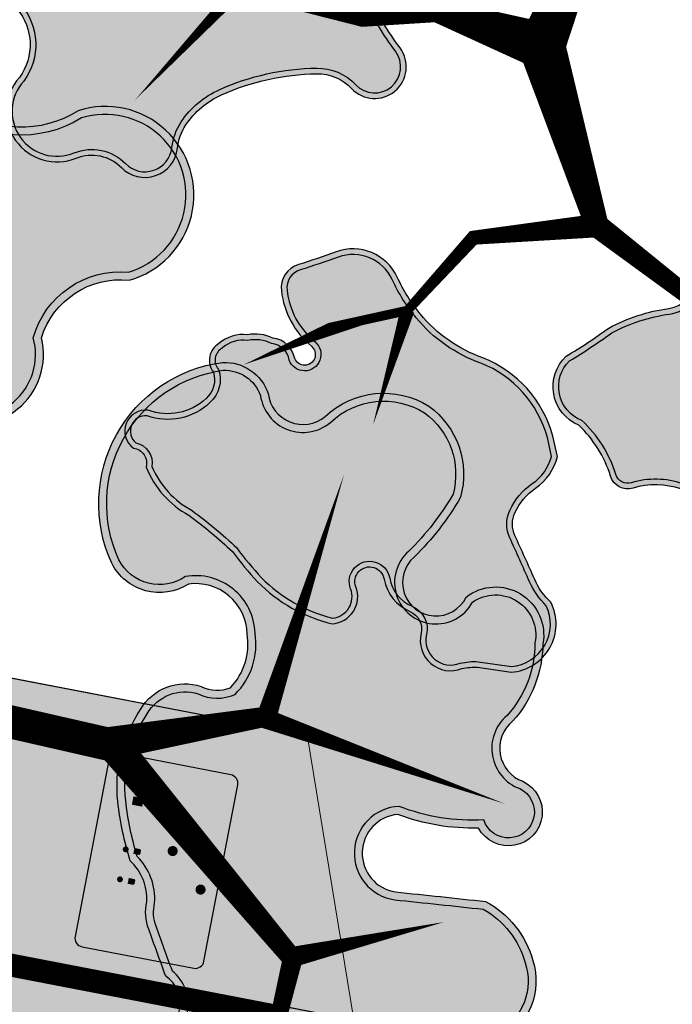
# Model space of a CAD drawing. Header units: metres. Extents: x 32353251 to 32353583, y 5707748 to 5708004.
# Tile 152 of 164: x 32353513 to 32353522, y 5707871 to 5707884. Entities that reach past the tile are written whole.
import ezdxf

# ---------------------------------------------------------------- set-up
doc = ezdxf.new("R2010")
doc.units = ezdxf.units.M
doc.header["$LTSCALE"] = 0.75
doc.layers.get('0').update_dxf_attribs({"linetype": 'CONTINUOUS'})
for name, color, linetype in [('10414942$0$Beschilderung neu', 7, 'CONTINUOUS'), ('10414942$0$ST-LIN-Fahrbahn', 2, 'CONTINUOUS'), ('10414942$0$ST-LIN-Gehweg', 2, 'CONTINUOUS')]:
    doc.layers.add(name, color=color, linetype=linetype)
for name, color, linetype, lineweight, true_color in [('10414942$0$ST-LIN RINNE', 5, 'CONTINUOUS', 25, 0x0000ff), ('10414943$0$ST-Gehweg-Sol', 7, 'CONTINUOUS', 0, 0xffd7a8), ('10414943$0$ST-Mischfläche-Sol', 7, 'CONTINUOUS', 0, 0x636466)]:
    doc.layers.add(name, color=color, linetype=linetype, lineweight=lineweight, true_color=true_color)
doc.layers.add('10414942$0$ST-LIN_Rinne', color=141, linetype='CONTINUOUS', lineweight=0)
for name, color, linetype, transparency in [('10414944$0$PF-Krone', 33, 'CONTINUOUS', 0.7), ('10414944$0$PF-Krone_SOL', 70, 'CONTINUOUS', 0.7), ('10414944$0$ST-Baum', 7, 'CONTINUOUS', 0.7)]:
    doc.layers.add(name, color=color, linetype=linetype, transparency=transparency)
doc.layers.add('10414944$0$PF-Stamm', color=7, linetype='CONTINUOUS', true_color=0x5f5144, transparency=0.7)

# ---------------------------------------------------------------- blocks, each defined once
blk = doc.blocks.new('10414943')
at = {"layer": '10414943$0$ST-Mischfläche-Sol'}
h = blk.add_hatch(dxfattribs=at)
h.set_pattern_fill('AR-HBONE', color=256, scale=0.0042, angle=170)
h.set_pattern_definition([(215, (0, 0), (-0.1047920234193, -0.5943050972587), [1.28016, -0.42672]), (305, (-0.34955, -0.24476), (-0.1047920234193, -0.5943050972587), [1.28016, -0.42672])])
edge = h.paths.add_edge_path()
edge.add_line((32353333.407, 5707899.31), (32353335.24, 5707908.862))
edge.add_line((32353335.24, 5707908.862), (32353407.152, 5707895.034))
edge.add_line((32353407.152, 5707895.034), (32353413.706, 5707897.337))
edge.add_line((32353413.706, 5707897.337), (32353481.818, 5707884.239))
edge.add_line((32353481.818, 5707884.239), (32353497.176, 5707881.286))
edge.add_line((32353497.176, 5707881.286), (32353499.704, 5707880.189))
edge.add_line((32353499.704, 5707880.189), (32353502.939, 5707877.836))
edge.add_line((32353502.939, 5707877.836), (32353505.467, 5707876.739))
edge.add_line((32353505.467, 5707876.739), (32353517.005, 5707874.52))
edge.add_line((32353517.005, 5707874.52), (32353517.645, 5707870.615))
edge.add_line((32353517.645, 5707870.615), (32353516.663, 5707870.803))
edge.add_line((32353516.663, 5707870.803), (32353515.44, 5707864.419))
edge.add_line((32353515.44, 5707864.419), (32353479.337, 5707871.339))
edge.add_line((32353479.337, 5707871.339), (32353468.359, 5707873.443))
edge.add_line((32353468.359, 5707873.443), (32353468.779, 5707869.425))
edge.add_arc((32353471.762, 5707869.736), 3, 185.9559, 259.1498)
edge.add_line((32353471.198, 5707866.79), (32353499.612, 5707861.344))
edge.add_line((32353499.612, 5707861.344), (32353497.736, 5707858.394))
edge.add_line((32353497.736, 5707858.394), (32353462.939, 5707865.064))
edge.add_arc((32353461.81, 5707859.171), 6, 79.1498, 96.1372)
edge.add_line((32353461.168, 5707865.137), (32353452.41, 5707864.195))
edge.add_arc((32353451.769, 5707870.161), 6, 259.1149, 276.1372, ccw=False)
edge.add_line((32353450.636, 5707864.269), (32353424.341, 5707869.325))
edge.add_arc((32353425.474, 5707875.217), 6, 242.0483, 259.1149, ccw=False)
edge.add_line((32353422.662, 5707869.917), (32353415, 5707873.982))
edge.add_arc((32353412.188, 5707868.682), 6, 62.0483, 79.1497)
edge.add_line((32353413.318, 5707874.575), (32353366.067, 5707883.631))
edge.add_line((32353366.067, 5707883.631), (32353365.06, 5707886.87))
edge.add_line((32353365.06, 5707886.87), (32353331.246, 5707893.373))
edge.add_line((32353331.246, 5707893.373), (32353331.861, 5707896.566))
edge.add_line((32353331.861, 5707896.566), (32353338.356, 5707895.321))
edge.add_line((32353338.356, 5707895.321), (32353340.491, 5707897.948))
edge.add_line((32353340.491, 5707897.948), (32353344.413, 5707897.2))
edge.add_line((32353344.413, 5707897.2), (32353345.428, 5707893.961))
edge.add_line((32353345.428, 5707893.961), (32353351.009, 5707892.888))
edge.add_line((32353351.009, 5707892.888), (32353351.574, 5707895.828))
edge.add_line((32353351.574, 5707895.828), (32353371.217, 5707892.063))
edge.add_line((32353371.217, 5707892.063), (32353370.648, 5707889.105))
edge.add_line((32353370.648, 5707889.105), (32353371.654, 5707885.87))
edge.add_line((32353371.654, 5707885.87), (32353406.652, 5707879.162))
edge.add_arc((32353407.216, 5707882.11), 3.001, 259.1591, 333.481)
edge.add_line((32353409.902, 5707880.769), (32353411.749, 5707884.294))
edge.add_line((32353411.749, 5707884.294), (32353333.407, 5707899.31))
at = {"layer": '10414943$0$ST-Gehweg-Sol', "flags": 128}
blk.add_lwpolyline([(32353413.706, 5707897.337), (32353481.818, 5707884.239), (32353497.176, 5707881.286), (32353499.704, 5707880.189), (32353502.939, 5707877.836), (32353505.467, 5707876.739), (32353517.005, 5707874.52), (32353517.645, 5707870.615), (32353516.663, 5707870.803), (32353515.44, 5707864.419), (32353479.337, 5707871.339), (32353468.359, 5707873.443), (32353468.779, 5707869.425, 0.330689), (32353471.198, 5707866.79), (32353499.612, 5707861.344), (32353497.736, 5707858.394), (32353462.939, 5707865.064, 0.074257), (32353461.168, 5707865.137), (32353452.41, 5707864.195, -0.074411), (32353450.636, 5707864.269), (32353424.341, 5707869.325, -0.074605)], format="xyb", dxfattribs=at)
blk = doc.blocks.new('10414942$0$WEGW_5FA8DC4A889C24947A592E1D55F343')
at = {"true_color": 0xffffff}
for points in [[(-410, 0), (410, 0, 0.414214), (450, 40), (450, 560, 0.414214), (410, 600), (-410, 600, 0.414214), (-450, 560), (-450, 40, 0.414214), (-410, 0)], [(196.6, 289), (196.6, 458.6), (153, 458.6), (230.5, 509.3), (230.5, 536.2), (254.8, 536.2), (254.8, 525.2), (279, 541), (405, 458.6), (361.4, 458.6), (361.4, 289)], [(-139.5, 454.5, -0.162278), (-136.8, 462.6), (-134.1, 466.2, 0.058328), (-129.4, 474.3), (-111.6, 515.2, -0.298506), (-101.2, 522), (11.2, 522, -0.298506), (21.6, 515.2), (39.4, 474.3, 0.058328), (44.1, 466.2), (46.8, 462.6, -0.162278), (49.5, 454.5), (49.5, 425.2, -0.414214), (38.2, 414), (-128.2, 414, -0.414214), (-139.5, 425.2)], [(-236.5, 426.9, 0.996392), (-300.6, 427.2, 1.003621)], [(230.5, 410.2), (269.3, 410.2), (269.3, 458.6), (230.5, 458.6)], [(288.7, 410.2), (327.5, 410.2), (327.5, 458.6), (288.7, 458.6)], [(-128.2, 409.5), (-101.2, 409.5), (-101.2, 384.8, -0.414214), (-108, 378), (-121.5, 378, -0.414214), (-128.2, 384.8)], [(11.2, 409.5), (38.2, 409.5), (38.2, 384.8, -0.414214), (31.5, 378), (18, 378, -0.414214), (11.2, 384.8)], [(-256.5, 246.5), (-320.7, 246.5), (-320.7, 307), (-363.5, 238.5, -0.414214), (-372.4, 277.1), (-315.8, 367.7, -0.753517), (-256.5, 350.7), (-256.5, 314.6), (-196.4, 278.6, -0.414214), (-234.9, 268.9), (-256.5, 281.9)], [(360, 90), (193.7, 210.3, -0.240662), (108, 378), (128.2, 378, 0.240662), (205.6, 226.7), (360, 114.4)], [(-256.5, 238.5), (-256.5, 54, -0.414214), (-288.6, 86.1), (-288.6, 198.4), (-368.8, 70, -0.414214), (-379, 114.2), (-320.7, 207.6), (-320.7, 238.5)], [(80.7, 235.5, 0.993033), (34.2, 235.8, 1.007016)], [(43.5, 175), (14.2, 150.7, -0.387276), (-7.7, 151.7), (43.9, 203.3, 0.250769), (76.7, 206.4), (111.1, 198.7, -0.225978), (114.3, 196.3), (131.9, 161, -0.414214), (110, 168.3), (101.6, 184.3), (85.3, 184.3), (99.3, 128.5), (130.8, 126.1, -0.39234), (145.8, 109.8), (92.5, 109.8, -0.250765), (88.6, 111.9), (80.7, 123.8), (64.4, 119.1), (64.4, 70.3, -0.401266), (48.8, 54)], [(-68.2, 77.3, 0.993033), (-114.7, 77.6, 1.007016)]]:
    blk.add_hatch(color=7, dxfattribs=at).paths.add_polyline_path(points, flags=0)
at = {"true_color": 0x0000ff}
for points in [[(-410, 15), (410, 15, 0.414214), (435, 40), (435, 560, 0.414214), (410, 585), (-410, 585, 0.414214), (-435, 560), (-435, 40, 0.414214), (-410, 15)], [(-118.1, 472.5), (-102.7, 508, -0.298506), (-98.5, 510.8), (8.5, 510.8, -0.298506), (12.7, 508), (28.1, 472.5)], [(211.2, 303.5), (211.2, 470.7), (279, 526.5), (346.8, 470.7), (346.8, 303.5), (298.4, 303.5), (298.4, 376.2), (259.6, 376.2), (259.6, 303.5)], [(-101.2, 447.8, 0.994707), (-128.2, 447.9, 1.005322)], [(38.2, 447.8, 0.994707), (11.2, 447.9, 1.005322)]]:
    blk.add_hatch(color=5, dxfattribs=at).paths.add_polyline_path(points, flags=0)
at = {"color": 18, "true_color": 0x000000}
blk.add_lwpolyline([(-410, 0), (410, 0, 0.414214), (450, 40), (450, 560, 0.414214), (410, 600), (-410, 600, 0.414214), (-450, 560), (-450, 40, 0.414214), (-410, 0), (-410, 0)], format="xyb", dxfattribs=at)
blk = doc.blocks.new('10414942')
at = {"layer": '10414942$0$ST-LIN RINNE', "flags": 128}
blk.add_lwpolyline([(32353401.934, 5707892.488), (32353334.574, 5707905.399), (32353421.576, 5707888.723, -0.073462), (32353425.454, 5707887.369), (32353431.654, 5707884.12, 0.073462), (32353435.697, 5707882.707), (32353445.518, 5707880.825, 0.073457), (32353449.795, 5707880.642), (32353456.757, 5707881.369, -0.073412), (32353460.86, 5707881.194), (32353460.862, 5707881.193), (32353516.607, 5707870.508)], format="xyb", dxfattribs=at)
at = {"layer": '10414942$0$ST-LIN-Fahrbahn', "flags": 128}
blk.add_lwpolyline([(32353330.09, 5707910.916), (32353330.034, 5707910.611, 0.411579), (32353333.216, 5707905.965), (32353421.633, 5707889.018), (32353421.633, 5707889.018, -0.073462), (32353425.593, 5707887.635), (32353425.593, 5707887.635), (32353431.793, 5707884.385), (32353431.793, 5707884.385, 0.073462), (32353435.754, 5707883.002), (32353435.754, 5707883.002), (32353445.574, 5707881.12), (32353445.574, 5707881.12, 0.073457), (32353449.764, 5707880.941), (32353449.764, 5707880.941), (32353456.726, 5707881.667), (32353456.726, 5707881.667, -0.073412), (32353460.916, 5707881.488), (32353460.916, 5707881.488), (32353460.918, 5707881.488), (32353460.918, 5707881.488), (32353517.645, 5707870.615), (32353517.645, 5707870.615), (32353517.645, 5707870.615)], format="xyb", dxfattribs=at)
at = {"layer": '10414942$0$ST-LIN-Gehweg', "flags": 128}
blk.add_lwpolyline([(32353413.706, 5707897.337), (32353481.434, 5707884.313), (32353481.434, 5707884.313), (32353497.176, 5707881.286), (32353497.176, 5707881.286), (32353499.704, 5707880.189), (32353499.704, 5707880.189), (32353502.939, 5707877.836), (32353502.939, 5707877.836), (32353505.467, 5707876.739), (32353505.467, 5707876.739), (32353513.198, 5707875.252), (32353513.198, 5707875.252), (32353517.005, 5707874.52)], dxfattribs=at)
at = {"layer": '10414942$0$ST-LIN_Rinne', "const_width": 0.3}
blk.add_lwpolyline([(32353334.602, 5707905.546), (32353421.605, 5707888.871, -0.073462), (32353425.524, 5707887.502), (32353431.724, 5707884.253, 0.073462), (32353435.726, 5707882.855), (32353445.546, 5707880.973, 0.073457), (32353449.78, 5707880.792), (32353456.742, 5707881.518, -0.073412), (32353460.888, 5707881.341), (32353460.89, 5707881.341), (32353516.635, 5707870.656)], format="xyb", dxfattribs=at)
at = {"layer": '10414942$0$Beschilderung neu', "xscale": 0.003, "yscale": 0.003, "zscale": 0.015, "rotation": 79.14966241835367}
blk.add_blockref('10414942$0$WEGW_5FA8DC4A889C24947A592E1D55F343', (32353515.822, 5707872.624), dxfattribs=at)
blk = doc.blocks.new('10414944$0$PF-BAUM_12')
at = {"layer": '10414944$0$PF-Krone_SOL', "transparency": 33554457}
h = blk.add_hatch(color=256, dxfattribs=at)
h.dxf.hatch_style = 1
h.set_gradient(color1=(88, 186, 72), color2=(175, 217, 170), tint=1, name='INVSPHERICAL')
edge = h.paths.add_edge_path()
edge.add_arc((-1.2758, 1.3994), 0.541, 250.247, 303.4279)
edge.add_arc((-0.5984, 0.4188), 0.6511, 94.3691, 125.6409, ccw=False)
edge.add_arc((-0.5871, 0.2707), 0.7996, 79.906, 94.3691, ccw=False)
edge.add_arc((-0.4074, 1.2805), 0.2261, 259.906, 345.0368)
edge.add_arc((3.3556, 0.2748), 3.669, 162.1844, 165.0368, ccw=False)
edge.add_arc((-0.2456, 1.4321), 0.1137, 342.1844, 421.4181)
edge.add_arc((-0.3772, 1.1907), 0.3886, 61.4181, 105.4179)
edge.add_arc((-0.4936, 1.6129), 0.0494, 76.8677, 285.4179, ccw=False)
edge.add_arc((-0.4342, 1.767), 0.1165, 245.5523, 317.8819)
edge.add_arc((-0.4413, 1.8543), 0.1901, 299.5067, 335.7073)
edge.add_arc((-0.3904, 1.8889), 0.1664, 317.3096, 366.5168)
edge.add_arc((-0.3153, 1.9138), 0.0904, 356.15, 452.3298)
edge.add_arc((-0.2837, 2.1143), 0.1157, 186.3955, 252.2185, ccw=False)
edge.add_arc((-0.1459, 2.1399), 0.2556, 124.2968, 188.6524, ccw=False)
edge.add_arc((-0.3624, 2.4158), 0.0972, 318.2129, 468.9396)
edge.add_arc((-0.4455, 2.5549), 0.0698, 219.6885, 317.568, ccw=False)
edge.add_arc((-0.5987, 2.0825), 0.4392, 76.9102, 116.5449)
edge.add_arc((-1.4951, 4.5572), 2.1964, 281.7611, 288.5889, ccw=False)
edge.add_arc((-1.0114, 0.8578), 1.5496, 91.3323, 98.0021)
edge.add_arc((-1.1102, 1.691), 0.7109, 99.4638, 131.7622)
edge.add_arc((-1.4773, 2.1554), 0.1252, 148.2467, 256.0758)
edge.add_arc((-1.5238, 1.968), 0.068, -114.9556, 76.0758, ccw=False)
edge.add_arc((-1.6369, 1.7248), 0.2002, 65.0444, 122.1083)
edge.add_arc((-1.7899, 1.9686), 0.0876, 221.6314, 302.1083, ccw=False)
edge.add_arc((-1.9603, 1.8172), 0.1403, 41.6314, 166.8648)
edge.add_arc((-2.3449, 1.9519), 0.2684, 321.9495, 337.4752, ccw=False)
edge.add_line((-2.1335, 1.7864), (-2.2407, 1.6721))
edge.add_arc((-2.0502, 1.5575), 0.2224, 148.9568, 261.833)
edge.add_arc((-2.0149, 1.0239), 0.3205, 78.7718, 102.0334, ccw=False)
edge.add_arc((0.8412, 15.4111), 14.3475, 258.77175, 259.65948)
edge.add_arc((-1.7568, 1.1728), 0.1259, 30.356, 79.6595, ccw=False)
edge.add_arc((-1.8871, 1.0965), 0.2769, -0.4934, 30.356, ccw=False)
edge.add_arc((-1.3602, 1.092), 0.25, 179.5066, 221.3188)
edge.add_line((-1.548, 0.9269), (-1.4587, 0.8902))
edge = h.paths.add_edge_path()
edge.add_arc((-2.0595, -1.0849), 0.2169, 117.743, 251.4279, ccw=False)
edge.add_arc((-2.2535, -0.7961), 0.1343, 313.8671, 413.8729)
edge.add_arc((-1.1381, 0.5382), 1.6051, 221.524, 229.789, ccw=False)
edge.add_arc((-2.2843, -0.4137), 0.1251, 108.798, 243.7029, ccw=False)
edge.add_arc((-2.2657, -0.171), 0.1376, 244.6115, 299.8242)
edge.add_arc((-2.4922, 0.2242), 0.593, 299.8242, 314.8752)
edge.add_arc((-2.3634, 0.0948), 0.4104, 314.8752, 336.5607)
edge.add_arc((-2.0604, -0.1191), 0.0893, 34.547, 142.2333)
edge.add_arc((-2.2509, -0.0174), 0.1288, 205.94, 338.605, ccw=False)
edge.add_arc((-1.1082, 0.8264), 1.5473, 211.5442, 215.5748, ccw=False)
edge.add_arc((-2.1647, 0.1359), 0.2879, 123.2934, 204.4063, ccw=False)
edge.add_arc((-2.4675, 0.6266), 0.289, 300.0552, 335.4001)
edge.add_arc((-2.1302, 0.4722), 0.0819, 58.4002, 155.4001, ccw=False)
edge.add_arc((-2.0455, 0.6099), 0.0798, 238.4002, 306.4204)
edge.add_arc((-2.2163, 0.8415), 0.3675, 306.4204, 341.4929)
edge.add_arc((-1.7884, 0.6982), 0.0838, 72.4288, 161.4929, ccw=False)
edge.add_arc((-1.597, 1.3024), 0.5499, 252.4288, 281.6379)
edge.add_arc((-1.3833, 0.6006), 0.1928, 8.2479, 122.231, ccw=False)
edge.add_arc((1.4313, 0.4424), 2.6303, 175.9465, 181.0704)
edge.add_arc((-2.004, 0.487), 0.8109, 332.6061, 353.3579, ccw=False)
edge.add_arc((-1.1696, 0.0546), 0.1289, 152.6061, 239.8128)
edge.add_arc((-1.5709, -0.6354), 0.6693, 44.4632, 59.8128, ccw=False)
edge.add_arc((-1.2417, -0.3122), 0.208, -40.1663, 44.4632, ccw=False)
edge.add_arc((-1.7965, -0.0425), 0.8201, 308.5293, 330.4961, ccw=False)
edge.add_arc((-1.2134, -0.8063), 0.142, 120.5815, 237.174)
edge.add_arc((-1.3033, -1.1297), 0.2045, -64.491, 86.396, ccw=False)
edge.add_arc((-1.343, -1.1115), 0.2397, 240.4754, 302.2336, ccw=False)
edge.add_arc((-1.2125, -0.7918), 0.5839, 226.3665, 244.7952, ccw=False)
edge.add_arc((-0.7205, -0.1508), 1.3901, 222.9429, 229.9249, ccw=False)
edge.add_arc((-1.7937, -1.1495), 0.076, 42.9191, 173.4992)
edge.add_arc((-2.058, -1.1133), 0.1908, 248.2896, 351.6714, ccw=False)
edge = h.paths.add_edge_path()
edge.add_arc((1.2059, -0.0381), 0.6649, 150.7734, 194.5558)
edge.add_arc((0.911, -0.0942), 0.3659, 197.6599, 276.7526)
edge.add_arc((0.9525, -0.0442), 0.4134, 270.2152, 305.5241)
edge.add_arc((1.2637, -0.512), 0.1494, -27.7225, 118.3909, ccw=False)
edge.add_arc((1.6106, -0.6627), 0.2295, 159.2735, 288.7974)
edge.add_arc((1.6267, -1.1446), 0.2709, -1.083, 77.6692, ccw=False)
edge.add_arc((2.1687, -1.0477), 0.2897, 200.6132, 382.9337)
edge.add_arc((2.7072, -0.7257), 0.3429, 147.8227, 217.591, ccw=False)
edge.add_arc((2.4468, -0.3829), 0.1629, 259.448, 409.1515)
edge.add_arc((2.7989, 0.0617), 0.4045, 199.7173, 232.6211, ccw=False)
edge.add_arc((2.5485, -0.1163), 0.1368, 103.2593, 162.2981, ccw=False)
edge.add_arc((2.4584, 0.1299), 0.1274, 297.4752, 447.5021)
edge.add_arc((2.4597, 0.3353), 0.0783, 98.8157, 273.1184, ccw=False)
edge.add_arc((2.4, 0.5247), 0.1217, 293.027, 374.9291)
edge.add_arc((2.0245, 0.3266), 0.5439, 24.9483, 42.1183)
edge.add_arc((1.7775, 0.1571), 0.8417, 39.3994, 55.75)
edge.add_arc((2.2887, 0.9354), 0.0906, 104.7131, 245.5829, ccw=False)
edge.add_arc((2.2455, 1.1001), 0.0797, 284.7131, 435.2869)
edge.add_arc((2.1786, 0.8455), 0.3429, 75.2869, 90.1544)
edge.add_arc((2.192, 1.2908), 0.1034, 200.5438, 262.034, ccw=False)
edge.add_arc((1.8708, 1.2323), 0.2255, 5.6552, 92.2855)
edge.add_arc((1.8923, 1.533), 0.0813, 129.4673, 248.0142, ccw=False)
edge.add_arc((1.6377, 1.5925), 0.2029, 0.9413, 108.0271)
edge.add_arc((1.5516, 2.0411), 0.2568, 198.8038, 275.2311, ccw=False)
edge.add_arc((1.081, 1.9053), 0.2335, 13.1092, 167.2288)
edge.add_arc((0.6671, 1.9992), 0.1909, 279.3003, 347.2288, ccw=False)
edge.add_arc((0.7224, 1.6615), 0.1513, 99.3003, 228.8092)
edge.add_arc((0.4652, 1.3676), 0.2392, 21.1744, 48.8092, ccw=False)
edge.add_arc((0.3242, 1.313), 0.3904, -10.7857, 21.1744, ccw=False)
edge.add_arc((-0.3793, 1.447), 1.1066, 325.7449, 349.2143, ccw=False)
edge.add_arc((0.3558, 0.9464), 0.2172, 278.2663, 325.7449, ccw=False)
edge.add_arc((0.408, 0.5869), 0.146, 98.2663, 271.6731)
edge.add_arc((0.4514, -0.8972), 1.3387, 79.7675, 91.6731, ccw=False)
edge.add_arc((0.6892, 0.3779), 0.0423, -16.4325, 90.0101, ccw=False)
edge.add_line((0.7298, 0.3659), (0.6257, 0.2866))
edge = h.paths.add_edge_path()
edge.add_arc((-1.5552, -2.2569), 0.1724, 12.6189, 77.7455)
edge.add_arc((-1.4977, -1.992), 0.0986, 164.1816, 257.7455, ccw=False)
edge.add_arc((-1.7215, -1.8391), 0.1803, 315.6358, 396.2247)
edge.add_arc((-1.4722, -1.6964), 0.1099, 56.0167, 199.1656, ccw=False)
edge.add_arc((-1.3562, -1.5375), 0.087, 231.1844, 306.609)
edge.add_arc((-1.4968, -1.2476), 0.4081, 298.1575, 320.4218)
edge.add_arc((-1.118, -1.5607), 0.0835, 20.6534, 140.4218, ccw=False)
edge.add_arc((-0.9321, -1.4907), 0.1152, 200.6534, 324.1572)
edge.add_arc((-0.5981, -1.7319), 0.2968, 125.8433, 144.1572, ccw=False)
edge.add_arc((-1.1307, -0.9947), 0.6126, 305.8433, 313.7683)
edge.add_arc((-0.6402, -1.5068), 0.0965, 35.283, 133.7683, ccw=False)
edge.add_arc((-0.4573, -1.4114), 0.1114, 200.8653, 329.8017)
edge.add_arc((5.9643, -14.9126), 14.8587, 114.56415, 115.19461, ccw=False)
edge.add_arc((-0.1458, -1.5341), 0.1511, 81.9994, 116.2838, ccw=False)
edge.add_arc((-0.1295, -1.2153), 0.1692, 271.6238, 322.4573)
edge.add_arc((0.4219, -2.3582), 1.1204, 101.7391, 111.8636, ccw=False)
edge.add_arc((0.2817, -1.7045), 0.4518, 61.0493, 101.1946, ccw=False)
edge.add_arc((0.4293, -1.462), 0.1686, -13.3297, 65.0541, ccw=False)
edge.add_arc((0.701, -1.5438), 0.116, 158.2537, 207.0243)
edge.add_arc((0.7267, -1.4357), 0.2061, 231.2626, 284.3776)
edge.add_arc((0.7594, -1.468), 0.1684, 276.3107, 373.1888)
edge.add_arc((1.0623, -1.3226), 0.1754, 121.9096, 217.5827, ccw=False)
edge.add_arc((1.2009, -1.5786), 0.4663, 12.4963, 119.7416, ccw=False)
edge.add_arc((1.5062, -1.4974), 0.1512, -66.2252, 7.4787, ccw=False)
edge.add_arc((1.5907, -1.7479), 0.1146, 101.8196, 224.4343)
edge.add_arc((1.3238, -2.0366), 0.2788, -26.9882, 48.417, ccw=False)
edge.add_arc((1.3365, -2.0229), 0.2743, 258.9909, 329.2486, ccw=False)
edge.add_arc((1.6618, -1.4757), 0.8996, 229.3858, 245.1764, ccw=False)
edge.add_arc((0.9994, -2.237), 0.1097, 45.6037, 249.2448)
edge.add_arc((0.8451, -2.4465), 0.1573, -95.435, 42.7788, ccw=False)
edge.add_arc((0.8007, -2.2203), 0.3839, 232.8, 274.4074, ccw=False)
edge.add_arc((0.4866, -2.6064), 0.1147, 44.402, 165.1103)
edge.add_arc((0.2716, -2.5387), 0.1109, 123.3852, 339.8557, ccw=False)
edge.add_arc((0.9022, -2.3675), 0.6961, 164.2604, 186.4803, ccw=False)
edge.add_arc((0.1064, -2.2008), 0.1278, 9.9652, 176.7192)
edge.add_arc((-48.3159, -1.4499), 48.3004, 358.76613, 359.11787, ccw=False)
edge.add_arc((-0.3152, -2.3669), 0.3137, 290.4729, 336.8998, ccw=False)
edge.add_arc((-0.2908, -2.4562), 0.2217, 213.8839, 292.6434, ccw=False)
edge.add_arc((-0.5922, -2.5593), 0.1191, 350.144, 508.4434)
edge.add_arc((-0.7458, -2.3559), 0.1504, 180.1486, 290.2791, ccw=False)
edge.add_arc((-1.1241, -2.4703), 0.2548, 26.5922, 75.6656)
edge.add_arc((-1.166, -2.6346), 0.4243, 75.6656, 104.3344)
edge.add_arc((-1.3217, -2.0253), 0.2045, 251.4046, 284.3344, ccw=False)
at = {"layer": '10414944$0$PF-Krone'}
for points in [[(-1.4587, 0.8902, 0.236302), (-0.9778, 0.9479, -0.137302), (-0.648, 1.068, -0.063191), (-0.447, 1.0579, 0.389536), (-0.189, 1.2221, -0.012446), (-0.1374, 1.3973, 0.360188), (-0.1913, 1.5319, 0.194379), (-0.4805, 1.5653, -1.286295), (-0.4824, 1.6609, 0.326511), (-0.3477, 1.6889, 0.159282), (-0.2681, 1.7761, 0.218069), (-0.2251, 1.9078, 0.446169), (-0.319, 2.0042, -0.295374), (-0.3986, 2.1015, -0.288426), (-0.29, 2.3511, 0.772377), (-0.394, 2.5078, -0.455092), (-0.4992, 2.5103, 0.174684), (-0.7949, 2.4754, -0.029801), (-1.0474, 2.4069, 0.029111), (-1.2271, 2.3923, 0.141869), (-1.5837, 2.2213, 0.508586), (-1.5074, 2.034, -1.101217), (-1.5525, 1.9063, 0.254264), (-1.7433, 1.8944, -0.366329), (-1.8554, 1.9104, 0.608209), (-2.0969, 1.8491, -0.067848), (-2.1335, 1.7864, 0), (-2.2407, 1.6721, 0.536623), (-2.0818, 1.3373, -0.101848), (-1.9525, 1.3382, 0.003873), (-1.7342, 1.2967, -0.218508), (-1.6482, 1.2364, -0.135425), (-1.6102, 1.0941, 0.184492), (-1.548, 0.9269)], [(-1.4493, 0.9145, 0.235756), (-0.9926, 0.9693, -0.137109), (-0.65, 1.0939, -0.063191), (-0.4424, 1.0835, 0.389536), (-0.2141, 1.2288, -0.012446), (-0.1622, 1.4053, 0.360188), (-0.2037, 1.5091, 0.194379), (-0.4736, 1.5402, -1.313113), (-0.4736, 1.6855, 0.345734), (-0.3643, 1.7094, 0.172714), (-0.2901, 1.7907, 0.230529), (-0.2512, 1.9073, 0.475615), (-0.3219, 1.9779, -0.304436), (-0.4244, 2.098, -0.284585), (-0.3075, 2.3706, 0.726016), (-0.3802, 2.4848, -0.402009), (-0.5128, 2.4867, 0.170881), (-0.7849, 2.4513, -0.030277), (-1.0444, 2.381, 0.029443), (-1.2231, 2.3665, 0.140272), (-1.5634, 2.2045, 0.497246), (-1.5012, 2.0592, -1.101217), (-1.5634, 1.8827, 0.254264), (-1.7295, 1.8724, -0.366329), (-1.8748, 1.8931, 0.61415), (-2.072, 1.8412, -0.070819), (-2.1138, 1.7695, 0), (-2.2198, 1.6564, 0.525075), (-2.0824, 1.3638, -0.0983), (-1.9475, 1.3638, 0.003873), (-1.7295, 1.3222, -0.218508), (-1.6257, 1.2496, -0.135425), (-1.5842, 1.0939, 0.177651), (-1.5323, 0.9486)]]:
    blk.add_lwpolyline(points, format="xyb", close=True, dxfattribs=at)
for points in [[(1.396, -0.5815, 0.634154), (1.6845, -0.88, -0.357816), (1.8975, -1.1497, 1.020458), (2.4355, -0.9348, -0.314188), (2.417, -0.5431, 0.765274)], [(1.575, 1.7854, -0.346415), (1.3085, 1.9583, 0.796288), (0.8532, 1.957, -0.305389), (0.698, 1.8108, 0.634062), (0.6227, 1.5476, -0.121167), (0.6883, 1.454, -0.140363), (0.7077, 1.2399, -0.102764), (0.5353, 0.8241, -0.21018), (0.387, 0.7314, 0.944057), (0.4123, 0.4409, -0.051995), (0.6892, 0.4202, -0.500995)], [(1.4198, -0.5921, 0.643471), (1.6826, -0.853, -0.360113), (1.9236, -1.145, 1.005174), (2.4128, -0.9479, -0.325759), (2.4055, -0.5134, 0.812791)], [(1.5804, 1.7598, -0.350827), (1.2834, 1.9512, 0.798701), (0.8786, 1.9512, -0.305389), (0.7022, 1.7851, 0.634062), (0.6399, 1.5672, -0.121167), (0.7125, 1.4634, -0.140363), (0.7333, 1.235, -0.102764), (0.5568, 0.8095, -0.21018), (0.3908, 0.7057, 0.944057), (0.4115, 0.4669, -0.051616), (0.6918, 0.4462, -0.532673)], [(-1.9981, 0.5457, 0.154239), (-1.8678, 0.7248, -0.409437), (-1.7631, 0.7781, 0.128143), (-1.4861, 0.7637, -0.54286), (-1.1924, 0.6283, 0.022361), (-1.1986, 0.3932, -0.090795), (-1.284, 0.1139, 0.400005), (-1.2344, -0.0569, -0.067076)], [(-1.9827, 0.5248, 0.154239), (-1.8432, 0.7165, -0.409437), (-1.7709, 0.7533, 0.13033), (-1.476, 0.7393, -0.546373), (-1.2186, 0.6272, 0.02192), (-1.2246, 0.3945, -0.090238), (-1.3071, 0.1259, 0.400005), (-1.2475, -0.0793, -0.067076)], [(-0.5614, -1.451, 0.630565), (-0.361, -1.4674, -0.002751), (-0.2127, -1.3986, -0.15072), (-0.1247, -1.3845, 0.225513), (0.0047, -1.3184, -0.044205), (0.194, -1.2613, -0.176981), (0.5004, -1.3091, -0.356005), (0.5933, -1.5008, 0.216074), (0.5977, -1.5965, 0.235998), (0.7779, -1.6354, 0.449828), (0.9233, -1.4296, -0.443521), (0.9696, -1.1737, -0.505384), (1.6561, -1.4777, -0.333159), (1.5672, -1.6358, 0.592663), (1.5088, -1.8281, -0.341427), (1.5722, -2.1632, -0.316536), (1.2841, -2.2922, -0.069009), (1.0762, -2.1586, 1.23095), (0.9605, -2.3396, -0.688656), (0.8302, -2.6031, -0.183568), (0.5686, -2.5261, 0.581478), (0.3758, -2.5769, -1.382341), (0.2106, -2.4461, -0.097258), (0.2322, -2.1787, 0.890608), (-0.0212, -2.1935, -0.001535), (-0.0267, -2.4899, -0.205393), (-0.2055, -2.6607, -0.357852), (-0.4749, -2.5797, 0.826532)], [(-0.5843, -1.4638, 0.599943), (-0.343, -1.4877, -0.002629), (-0.2015, -1.4221, -0.15559), (-0.1264, -1.4105, 0.218765), (0.0207, -1.3401, -0.04262), (0.1991, -1.2868, -0.177473), (0.4886, -1.3323, -0.354321), (0.5684, -1.4932, 0.222706), (0.5772, -1.6133, 0.240128), (0.7826, -1.661, 0.456345), (0.9471, -1.4178, -0.452999), (0.9829, -1.1961, -0.504186), (1.6305, -1.4822, -0.325283), (1.5589, -1.611, 0.587825), (1.491, -1.847, -0.341406), (1.5495, -2.1506, -0.312164), (1.2921, -2.2672, -0.067854), (1.0938, -2.1394, 1.19624), (0.9451, -2.3614, -0.679338), (0.8305, -2.577, -0.183947), (0.5857, -2.5065, 0.573485), (0.351, -2.5689, -1.514783), (0.2386, -2.4604, -0.105945), (0.2588, -2.1803, 0.910696), (-0.0472, -2.1926, -0.001511), (-0.0526, -2.4842, -0.20139), (-0.2151, -2.6365, -0.344816), (-0.4477, -2.573, 0.767089)]]:
    blk.add_lwpolyline(points, format="xyb", dxfattribs=at)
at = {"layer": '10414944$0$PF-Stamm'}
for points in [[(0.0456, -0.1011, 0.2167, 0.1084, 0), (-0.7801, 0.1666, 0.1084, 0.065, 0), (-0.4991, 0.6653, 0.065, 0.0433, 0), (-0.5991, 1.1076, 0.0433, 0.0433, 0), (-0.4753, 1.4051, 0.065, 1.976742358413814e-14, 0), (-0.3709, 1.869, 0, 0, 0)], [(0.0456, -0.1011, 0.2167, 0.1084, 0), (0.458, 0.2037, 0.1084, 0.1084, 0), (0.6352, 0.4942, 0.1084, 0.065, 0), (1.0621, 0.8906, 0.065, 0, 0), (0.9169, 1.5817, 0, 0, 0)], [(-0.5991, 1.1076, 0.065, 0, 0), (-0.9411, 1.541, 0, 0, 0)], [(-0.7801, 0.1666, 0.1084, 0.065, 0), (-1.5906, -0.088, 0.065, 0, 0), (-1.8608, 0.029, 0, 0, 0)], [(0.0456, -0.1011, 0.2167, 0.1084, 0), (0.4458, -0.7261, 0.1084, 0.1084, 0), (0.3792, -1.2094, 0.1084, 0.065, 0), (0.5139, -1.7227, 0.065, 2.236840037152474e-14, 0), (1.3267, -1.9065, 0, 0, 0)], [(1.3551, -0.2293, 0.065, 0, 0), (1.9846, -0.7587, 0, 0, 0), (1.9985, -0.7574, 0, 0, 0)], [(0.3792, -1.2284, 0.1084, 0.065, 0), (-0.2688, -1.8764, 0.065, 0, 0), (-1.4983, -1.6926, 0, 0, 0)], [(0.5086, -1.7124, 0.065, 0, 0), (0.297, -2.5257, 0, 0, 0)], [(-0.2593, -1.8859, 0.065, 0, 0), (-0.1056, -2.3597, 0, 0, 0), (-0.2688, -2.6512, 0, 0, 0)]]:
    blk.add_lwpolyline(points, format="xyseb", dxfattribs=at)
blk = doc.blocks.new('10414944')
at = {"layer": '10414944$0$ST-Baum'}
for p, xscale, yscale, zscale, rotation in [((32353520.055, 5707883.683), 2.971407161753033, 2.971407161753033, 1.238086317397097, 125), ((32353509.075, 5707873.255), 4.188024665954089, 4.188024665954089, 1.74501027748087, 85), ((32353534.6, 5707859.766), 4.372943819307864, 4.372943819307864, 1.82205992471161, 12), ((32353521.548, 5707855.85), 4.546059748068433, 4.546059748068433, 1.89419156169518, 250)]:
    blk.add_blockref('10414944$0$PF-BAUM_12', p, dxfattribs=dict(at, xscale=xscale, yscale=yscale, zscale=zscale, rotation=rotation))

msp = doc.modelspace()

# ---------------------------------------------------------------- block references
for name in ['10414944', '10414943']:
    msp.add_blockref(name, (0, 0))

# ---------------------------------------------------------------- next in the draw order: block references
msp.add_blockref('10414942', (0, 0))

doc.saveas('drawing.dxf')
